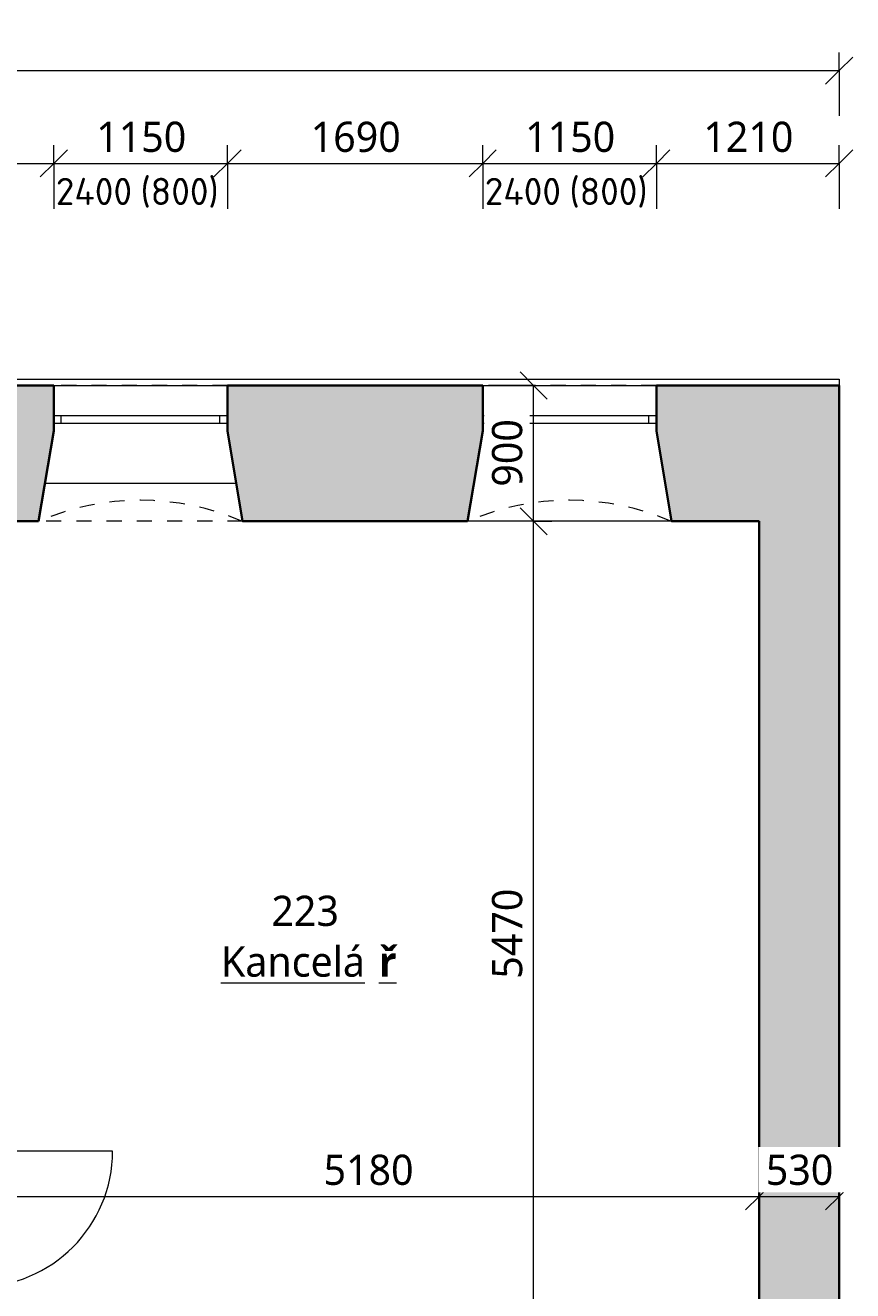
# Model space of a CAD drawing. Header units: metres. Extents: x -2.8 to 41.5, y -4.4 to 31.
# Tile 22 of 22: x 34.4 to 39.9, y 8.8 to 17.1. Entities that reach past the tile are written whole.
import ezdxf

# ---------------------------------------------------------------- set-up
doc = ezdxf.new("R2010")
doc.units = ezdxf.units.M
doc.linetypes.add('AV - Cerch_ 1 tecka 2mm', pattern=[0.004, 0.002, -0.001, 0, -0.001])
doc.layers.add('AV-KOTY', color=5, linetype='Continuous', lineweight=13, true_color=0x0000ff)
doc.layers.add('AV-MISTNOSTI', color=5, linetype='Continuous', lineweight=5, true_color=0x0000ff)
for name, color, linetype, lineweight in [('AV-KOTY-100', 7, 'Continuous', 5), ('AV-SRAFY', 7, 'Continuous', 35), ('AV-STAVBA', 7, 'Continuous', 18)]:
    doc.layers.add(name, color=color, linetype=linetype, lineweight=lineweight)
doc.styles.add('ISOCPEUR', font='isocpeur.ttf', dxfattribs={"height": 0.18})
doc.styles.add('Trebuchet MS', font='trebuc.ttf', dxfattribs={"height": 0.2})
doc.styles.add('Trebuchet MS_B', font='trebuc.ttf', dxfattribs={"height": 0.2})
doc.dimstyles.new('2_mm_-_O_-_Blue_-_mm_-_zaokrouhlena', dxfattribs={"dimscale": 0.3048, "dimtxt": 0.20619, "dimasz": 0.590551, "dimexe": 0.393701, "dimexo": 0.0625, "dimgap": 0.065617, "dimtad": 1, "dimdec": 0, "dimlfac": 1000, "dimrnd": 10, "dimzin": 0, "dimdsep": 46, "dimtxsty": 'Trebuchet MS', "dimblk1": 'OBLIQUE', "dimblk2": 'OBLIQUE', "dimsah": 1, "dimcen": 0.09, "dimazin": 0, "dimtfac": 1, "dimtdec": 4, "dimtix": 1, "dimtmove": 0, "dimatfit": 3, "dimfxl": 0.984252, "dimfxlon": 1, "dimtvp": 1, "dimtfill": 1, "dimtolj": 1, "dimtzin": 0, "dimarcsym": 2})

# ---------------------------------------------------------------- blocks, each defined once
blk = doc.blocks.new('DO_1-P_Ocel_ - 900x1970_150-987210-2NP')
at = {"layer": 'AV-STAVBA'}
for p, q in [((-0.45, 0.975), (-0.45, 0.075)), ((-0.45, 0.075), (0.45, 0.075)), ((-0.45, -0.075), (0.45, -0.075))]:
    blk.add_line(p, q, dxfattribs=at)
at = {"layer": 'AV-STAVBA', "linetype": 'AV - Cerch_ 1 tecka 2mm'}
for p, q in [((-0.5, 0.075), (0.5, 0.075)), ((-0.45, 0.075), (0.45, 0.075)), ((-0.5, -0.075), (0.5, -0.075)), ((-0.45, -0.075), (0.45, -0.075))]:
    blk.add_line(p, q, dxfattribs=at)
at = {"layer": 'AV-STAVBA', "lineweight": 35}
for p, q in [((-0.45, 0.075), (-0.5, 0.075)), ((-0.5, 0.075), (-0.5, -0.075)), ((-0.45, -0.075), (-0.45, 0.075)), ((0.5, 0.075), (0.45, 0.075)), ((0.45, 0.075), (0.45, -0.075)), ((0.5, -0.075), (0.5, 0.075)), ((-0.5, -0.075), (-0.45, -0.075)), ((0.45, -0.075), (0.5, -0.075))]:
    blk.add_line(p, q, dxfattribs=at)
at = {"layer": 'AV-STAVBA'}
blk.add_arc((-0.45, 0.075), 0.9, 0, 90, dxfattribs=at)
blk = doc.blocks.new('WI_2-2_bez středního sloupku_s příčlemi - 1150x2400-1162495-2NP')
at = {"layer": 'AV-STAVBA'}
for p, q in [((-0.575, 0.2), (-0.575, 0.25)), ((-0.575, 0.25), (0.575, 0.25)), ((-0.575, 0.2), (0.575, 0.2)), ((-0.525, 0.2), (-0.525, 0.25)), ((0.525, 0.2), (0.525, 0.25)), ((0.575, 0.2), (0.575, 0.25))]:
    blk.add_line(p, q, dxfattribs=at)
blk = doc.blocks.new('GM_Nika_zkosené ostění - v900-1163113-2NP')
at = {"layer": 'AV-STAVBA', "linetype": 'AV - Cerch_ 1 tecka 2mm', "lineweight": 13}
blk.add_line((-0.55, 0.45), (0.8, 0.45), dxfattribs=at)
blk = doc.blocks.new('GM_Nika se zkoseným ostěním a klenutým nadpražím - 1150x2500_600-1162731-2NP')
at = {"layer": 'AV-STAVBA', "linetype": 'AV - Cerch_ 1 tecka 2mm', "lineweight": 13}
for p, q in [((0.575, 0.45), (-0.575, 0.45)), ((0.675, -0.45), (-0.675, -0.45))]:
    blk.add_line(p, q, dxfattribs=at)
blk.add_arc((0, -2.0137), 1.7031, 66.65103, 113.34897, dxfattribs=at)
blk = doc.blocks.new('Řísma 2NP_ vnitroblok - Řísma 2NP_ vnitroblok-1646675-2NP')
at = {"layer": 'AV-STAVBA'}
for p, q in [((25.2351, 14.789), (39.7648, 14.789)), ((39.7648, 14.789), (39.7648, 14.7482))]:
    blk.add_line(p, q, dxfattribs=at)
blk = doc.blocks.new('DIMBLOCK36-2NP')
at = {"layer": 'AV-KOTY-100', "color": 5, "true_color": 0x0000ff}
for p, q in [((34.0548, 9.378), (34.0548, 9.678)), ((39.2348, 9.378), (39.2348, 9.678)), ((34.0548, 9.378), (34.1448, 9.468)), ((39.2348, 9.378), (39.3248, 9.468)), ((34.0548, 9.378), (33.9648, 9.288)), ((34.0548, 9.378), (39.2348, 9.378)), ((34.0548, 9.378), (34.0548, 9.258)), ((39.2348, 9.378), (39.1448, 9.288)), ((39.2348, 9.378), (39.2348, 9.258))]:
    blk.add_line(p, q, dxfattribs=at)
at = {"layer": 'AV-KOTY-100', "color": 0, "insert": (36.3513, 9.6539), "char_height": 0.2, "width": 0.704541, "attachment_point": 1, "line_spacing_factor": 1.048425, "style": 'Trebuchet MS', "bg_fill": 3, "box_fill_scale": 1.25, "bg_fill_color": 256, "bg_fill_true_color": 13158600, "bg_fill_transparency": 0}
blk.add_mtext('5180', dxfattribs=at)
blk = doc.blocks.new('_Oblique')
at = {"color": 0, "linetype": 'ByBlock', "lineweight": -2}
blk.add_line((-0.5, -0.5), (0.5, 0.5), dxfattribs=at)
blk = doc.blocks.new('DIMBLOCK37-2NP')
at = {"layer": 'AV-KOTY-100', "color": 5, "true_color": 0x0000ff}
for p, q in [((39.2348, 9.378), (39.2348, 9.678)), ((39.7648, 9.378), (39.7648, 9.678)), ((39.2348, 9.378), (39.3248, 9.468)), ((39.7648, 9.378), (39.8548, 9.468)), ((39.2348, 9.378), (39.1448, 9.288)), ((39.2348, 9.378), (39.7648, 9.378)), ((39.2348, 9.378), (39.2348, 9.258)), ((39.7648, 9.378), (39.6748, 9.288)), ((39.7648, 9.378), (39.7648, 9.258))]:
    blk.add_line(p, q, dxfattribs=at)
at = {"layer": 'AV-KOTY-100', "color": 0, "insert": (39.2796, 9.6539), "char_height": 0.2, "width": 0.528406, "attachment_point": 1, "line_spacing_factor": 1.048425, "style": 'Trebuchet MS', "bg_fill": 3, "box_fill_scale": 1.25, "bg_fill_color": 256, "bg_fill_true_color": 13158600, "bg_fill_transparency": 0}
blk.add_mtext('530', dxfattribs=at)
blk = doc.blocks.new('DIMBLOCK96-2NP')
at = {"layer": 'AV-KOTY-100', "color": 5, "true_color": 0x0000ff}
for p, q in [((33.4048, 16.2186), (33.4048, 16.3386)), ((33.4048, 16.2186), (33.4948, 16.3086)), ((34.5648, 16.2186), (34.5648, 16.3386)), ((34.5648, 16.2186), (34.6548, 16.3086)), ((33.4048, 16.2186), (33.3148, 16.1286)), ((33.4048, 16.2186), (34.5648, 16.2186)), ((33.4048, 16.2186), (33.4048, 15.9186)), ((34.5648, 16.2186), (34.4748, 16.1286)), ((34.5648, 16.2186), (34.5648, 15.9186))]:
    blk.add_line(p, q, dxfattribs=at)
at = {"layer": 'AV-KOTY-100', "color": 0, "insert": (33.6913, 16.4946), "char_height": 0.2, "width": 0.704541, "attachment_point": 1, "line_spacing_factor": 1.048425, "style": 'Trebuchet MS', "bg_fill": 3, "box_fill_scale": 1.25, "bg_fill_color": 256, "bg_fill_true_color": 13158600, "bg_fill_transparency": 0}
blk.add_mtext('1160', dxfattribs=at)
blk = doc.blocks.new('DIMBLOCK97-2NP')
at = {"layer": 'AV-KOTY-100', "color": 5, "true_color": 0x0000ff}
for p, q in [((34.5648, 16.2186), (34.5648, 16.3386)), ((34.5648, 16.2186), (34.6548, 16.3086)), ((35.7148, 16.2186), (35.7148, 16.3386)), ((35.7148, 16.2186), (35.8048, 16.3086)), ((34.5648, 16.2186), (34.4748, 16.1286)), ((34.5648, 16.2186), (35.7148, 16.2186)), ((34.5648, 16.2186), (34.5648, 15.9186)), ((35.7148, 16.2186), (35.6248, 16.1286)), ((35.7148, 16.2186), (35.7148, 15.9186))]:
    blk.add_line(p, q, dxfattribs=at)
at = {"layer": 'AV-KOTY-100', "color": 0, "insert": (34.8463, 16.4946), "char_height": 0.2, "width": 0.704541, "attachment_point": 1, "line_spacing_factor": 1.048425, "style": 'Trebuchet MS', "bg_fill": 3, "box_fill_scale": 1.25, "bg_fill_color": 256, "bg_fill_true_color": 13158600, "bg_fill_transparency": 0}
blk.add_mtext('1150', dxfattribs=at)
blk = doc.blocks.new('DIMBLOCK98-2NP')
at = {"layer": 'AV-KOTY-100', "color": 5, "true_color": 0x0000ff}
for p, q in [((35.7148, 16.2186), (35.7148, 16.3386)), ((35.7148, 16.2186), (35.8048, 16.3086)), ((37.4048, 16.2186), (37.4048, 16.3386)), ((37.4048, 16.2186), (37.4948, 16.3086)), ((35.7148, 16.2186), (35.6248, 16.1286)), ((35.7148, 16.2186), (37.4048, 16.2186)), ((35.7148, 16.2186), (35.7148, 15.9186)), ((37.4048, 16.2186), (37.3148, 16.1286)), ((37.4048, 16.2186), (37.4048, 15.9186))]:
    blk.add_line(p, q, dxfattribs=at)
at = {"layer": 'AV-KOTY-100', "color": 0, "insert": (36.2663, 16.4946), "char_height": 0.2, "width": 0.704541, "attachment_point": 1, "line_spacing_factor": 1.048425, "style": 'Trebuchet MS', "bg_fill": 3, "box_fill_scale": 1.25, "bg_fill_color": 256, "bg_fill_true_color": 13158600, "bg_fill_transparency": 0}
blk.add_mtext('1690', dxfattribs=at)
blk = doc.blocks.new('DIMBLOCK99-2NP')
at = {"layer": 'AV-KOTY-100', "color": 5, "true_color": 0x0000ff}
for p, q in [((37.4048, 16.2186), (37.4048, 16.3386)), ((37.4048, 16.2186), (37.4948, 16.3086)), ((38.5548, 16.2186), (38.5548, 16.3386)), ((38.5548, 16.2186), (38.6448, 16.3086)), ((37.4048, 16.2186), (37.3148, 16.1286)), ((37.4048, 16.2186), (38.5548, 16.2186)), ((37.4048, 16.2186), (37.4048, 15.9186)), ((38.5548, 16.2186), (38.4648, 16.1286)), ((38.5548, 16.2186), (38.5548, 15.9186))]:
    blk.add_line(p, q, dxfattribs=at)
at = {"layer": 'AV-KOTY-100', "color": 0, "insert": (37.6863, 16.4946), "char_height": 0.2, "width": 0.704541, "attachment_point": 1, "line_spacing_factor": 1.048425, "style": 'Trebuchet MS', "bg_fill": 3, "box_fill_scale": 1.25, "bg_fill_color": 256, "bg_fill_true_color": 13158600, "bg_fill_transparency": 0}
blk.add_mtext('1150', dxfattribs=at)
blk = doc.blocks.new('DIMBLOCK100-2NP')
at = {"layer": 'AV-KOTY-100', "color": 5, "true_color": 0x0000ff}
for p, q in [((38.5548, 16.2186), (38.5548, 16.3386)), ((38.5548, 16.2186), (38.6448, 16.3086)), ((39.7648, 16.2186), (39.7648, 16.3386)), ((39.7648, 16.2186), (39.8548, 16.3086)), ((38.5548, 16.2186), (38.4648, 16.1286)), ((38.5548, 16.2186), (39.7648, 16.2186)), ((38.5548, 16.2186), (38.5548, 15.9186)), ((39.7648, 16.2186), (39.6748, 16.1286)), ((39.7648, 16.2186), (39.7648, 15.9186))]:
    blk.add_line(p, q, dxfattribs=at)
at = {"layer": 'AV-KOTY-100', "color": 0, "insert": (38.8663, 16.4946), "char_height": 0.2, "width": 0.704541, "attachment_point": 1, "line_spacing_factor": 1.048425, "style": 'Trebuchet MS', "bg_fill": 3, "box_fill_scale": 1.25, "bg_fill_color": 256, "bg_fill_true_color": 13158600, "bg_fill_transparency": 0}
blk.add_mtext('1210', dxfattribs=at)
blk = doc.blocks.new('DIMBLOCK121-2NP')
at = {"layer": 'AV-KOTY-100', "color": 5, "true_color": 0x0000ff}
for p, q in [((37.7423, 13.8482), (37.6523, 13.9382)), ((37.7423, 13.8482), (37.4423, 13.8482)), ((37.7423, 8.3782), (37.7423, 13.8482)), ((37.7423, 13.8482), (37.8323, 13.7582)), ((37.7423, 13.8482), (37.8623, 13.8482)), ((37.7423, 8.3782), (37.6523, 8.4682)), ((37.7423, 8.3782), (37.4423, 8.3782)), ((37.7423, 8.3782), (37.8323, 8.2882)), ((37.7423, 8.3782), (37.8623, 8.3782))]:
    blk.add_line(p, q, dxfattribs=at)
at = {"layer": 'AV-KOTY-100', "color": 0, "insert": (37.4664, 10.8196), "char_height": 0.2, "width": 0.704541, "attachment_point": 1, "rotation": 90, "line_spacing_factor": 1.048425, "style": 'Trebuchet MS', "bg_fill": 3, "box_fill_scale": 1.25, "bg_fill_color": 256, "bg_fill_true_color": 13158600, "bg_fill_transparency": 0}
blk.add_mtext('5470', dxfattribs=at)
blk = doc.blocks.new('DIMBLOCK122-2NP')
at = {"layer": 'AV-KOTY-100', "color": 5, "true_color": 0x0000ff}
for p, q in [((37.7423, 14.7482), (37.6523, 14.8382)), ((37.7423, 14.7482), (37.4423, 14.7482)), ((37.7423, 13.8482), (37.7423, 14.7482)), ((37.7423, 14.7482), (37.8323, 14.6582)), ((37.7423, 14.7482), (37.8623, 14.7482)), ((37.7423, 13.8482), (37.6523, 13.9382)), ((37.7423, 13.8482), (37.4423, 13.8482)), ((37.7423, 13.8482), (37.8323, 13.7582)), ((37.7423, 13.8482), (37.8623, 13.8482))]:
    blk.add_line(p, q, dxfattribs=at)
at = {"layer": 'AV-KOTY-100', "color": 0, "insert": (37.4664, 14.078), "char_height": 0.2, "width": 0.528406, "attachment_point": 1, "rotation": 90, "line_spacing_factor": 1.048425, "style": 'Trebuchet MS', "bg_fill": 3, "box_fill_scale": 1.25, "bg_fill_color": 256, "bg_fill_true_color": 13158600, "bg_fill_transparency": 0}
blk.add_mtext('900', dxfattribs=at)
blk = doc.blocks.new('DIMBLOCK137-2NP')
at = {"layer": 'AV-KOTY-100', "color": 5, "true_color": 0x0000ff}
for p, q in [((6.1548, 16.833), (6.1548, 17.133)), ((39.7648, 16.833), (39.7648, 16.953)), ((6.1548, 16.833), (6.2448, 16.923)), ((39.7648, 16.833), (39.8548, 16.923)), ((6.1548, 16.833), (6.0648, 16.743)), ((6.1548, 16.833), (39.7648, 16.833)), ((6.1548, 16.833), (6.1548, 16.713)), ((39.7648, 16.833), (39.6748, 16.743)), ((39.7648, 16.833), (39.7648, 16.533))]:
    blk.add_line(p, q, dxfattribs=at)
at = {"layer": 'AV-KOTY-100', "color": 0, "insert": (22.5929, 17.1089), "char_height": 0.2, "width": 0.880677, "attachment_point": 1, "line_spacing_factor": 1.048425, "style": 'Trebuchet MS', "bg_fill": 3, "box_fill_scale": 1.25, "bg_fill_color": 256, "bg_fill_true_color": 13158600, "bg_fill_transparency": 0}
blk.add_mtext('33610', dxfattribs=at)

msp = doc.modelspace()

# ---------------------------------------------------------------- hatches: boundary and pattern name
at = {"layer": 'AV-SRAFY', "lineweight": 5}
h = msp.add_hatch(color=256, dxfattribs=at)
h.paths.add_polyline_path([(24.9848, 13.8482), (25.7148, 13.8482), (25.7148, 14.7482), (24.8448, 14.7482), (24.8448, 13.8482)])
h.paths.add_polyline_path([(35.8148, 13.8482), (37.3048, 13.8482), (37.4048, 14.4482), (37.4048, 14.7482), (35.7148, 14.7482), (35.7148, 14.4484)])
h.paths.add_polyline_path([(31.2348, 13.8482), (32.1548, 13.8482), (32.2548, 14.4484), (32.2548, 14.7482), (30.4048, 14.7482), (30.4048, 14.4484), (30.5048, 13.8482), (30.6901, 13.8482)])
h.paths.add_polyline_path([(39.2348, 13.8482), (39.2348, 14.7482), (38.5548, 14.7482), (38.5548, 14.4482), (38.6548, 13.8482)])
h.paths.add_polyline_path([(34.0548, 13.8482), (34.4648, 13.8482), (34.5648, 14.4484), (34.5648, 14.7482), (33.4048, 14.7482), (33.4048, 14.4484), (33.5048, 13.8482), (33.9048, 13.8482)])
h.paths.add_polyline_path([(24.1148, 13.8482), (24.3948, 13.8482), (24.3948, 14.7482), (24.0648, 14.7482), (24.0648, 13.8482)])
h.paths.add_polyline_path([(27.6148, 13.8482), (29.1548, 13.8482), (29.2548, 14.4484), (29.2548, 14.7482), (27.5148, 14.7482), (27.5148, 13.8482)])
at = {"layer": 'AV-SRAFY', "lineweight": 18}
msp.add_hatch(color=256, dxfattribs=at).paths.add_polyline_path([(39.689, 0.8282), (39.7648, 0.8282), (39.7648, 14.7482), (39.2348, 14.7482), (39.2348, 0.8282)])

# ---------------------------------------------------------------- linework, layer by layer
at = {"layer": 'AV-STAVBA', "lineweight": 35}
for p, q in [((33.4048, 14.7482), (34.5648, 14.7482)), ((34.5648, 14.4484), (34.5648, 14.7482)), ((37.4048, 14.7482), (35.7148, 14.7482)), ((35.7148, 14.4484), (35.7148, 14.7482)), ((37.4048, 14.4482), (37.4048, 14.7482)), ((38.5548, 14.7482), (39.7648, 14.7482)), ((38.5548, 14.4482), (38.5548, 14.7482)), ((39.7648, 0.3282), (39.7648, 14.7482)), ((34.4648, 13.8482), (34.5648, 14.4484)), ((35.8148, 13.8482), (35.7148, 14.4484)), ((37.3048, 13.8482), (37.4048, 14.4482)), ((38.6548, 13.8482), (38.5548, 14.4482)), ((34.0548, 13.8482), (34.4648, 13.8482)), ((35.8148, 13.8482), (37.3048, 13.8482)), ((39.2348, 13.8482), (38.6548, 13.8482)), ((39.2348, 13.8482), (39.2348, 8.3782))]:
    msp.add_line(p, q, dxfattribs=at)
at = {"layer": 'AV-STAVBA'}
for p, q in [((34.5648, 14.7482), (35.7148, 14.7482)), ((37.4048, 14.7482), (38.5548, 14.7482)), ((35.7731, 14.0982), (34.5065, 14.0982)), ((38.6548, 13.8482), (37.3048, 13.8482))]:
    msp.add_line(p, q, dxfattribs=at)

# ---------------------------------------------------------------- block references
for name, p in [('Řísma 2NP_ vnitroblok - Řísma 2NP_ vnitroblok-1646675-2NP', (0, 0)), ('WI_2-2_bez středního sloupku_s příčlemi - 1150x2400-1162495-2NP', (35.1398, 14.2982)), ('WI_2-2_bez středního sloupku_s příčlemi - 1150x2400-1162495-2NP', (37.9798, 14.2982))]:
    msp.add_blockref(name, p, dxfattribs=at)
at = {"layer": 'AV-STAVBA', "linetype": 'AV - Cerch_ 1 tecka 2mm', "lineweight": 13}
for p in [(35.1398, 14.2982), (37.9798, 14.2982)]:
    msp.add_blockref('GM_Nika se zkoseným ostěním a klenutým nadpražím - 1150x2500_600-1162731-2NP', p, dxfattribs=at)
at = {"layer": 'AV-STAVBA', "linetype": 'AV - Cerch_ 1 tecka 2mm', "lineweight": 13, "rotation": 180}
msp.add_blockref('GM_Nika_zkosené ostění - v900-1163113-2NP', (35.2648, 14.2982), dxfattribs=at)
at = {"layer": 'AV-STAVBA', "rotation": 269.9999999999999}
msp.add_blockref('DO_1-P_Ocel_ - 900x1970_150-987210-2NP', (33.9798, 9.2282), dxfattribs=at)

# ---------------------------------------------------------------- texts
at = {"layer": 'AV-KOTY', "lineweight": 5, "char_height": 0.18, "width": 0.633333, "attachment_point": 1, "style": 'ISOCPEUR'}
for s, insert in [('2400', (34.5784, 16.1229)), ('(800)', (35.1396, 16.1229)), ('2400', (37.4184, 16.1229)), ('(800)', (37.9796, 16.1229))]:
    msp.add_mtext(s, dxfattribs=dict(at, insert=insert))
at = {"layer": 'AV-MISTNOSTI', "char_height": 0.2, "attachment_point": 1, "style": 'Trebuchet MS_B'}
for s, insert, width in [('223', (36.0059, 11.3689), 0.601266), ('\\LKancelá', (35.6719, 11.0326), 1.266666), ('\\L\\fTrebuchet MS|b1|i0|c238|p34|;\\Lř', (36.717, 11.0326), 0.144304)]:
    msp.add_mtext(s, dxfattribs=dict(at, insert=insert, width=width))

# ---------------------------------------------------------------- next in the draw order: dimensions: what is measured, and where the dimension line sits
at = {"layer": 'AV-KOTY', "lineweight": 5}
for base, p1, p2, override, picture, middle in [((34.5648, 16.2186), (33.4048, 15.9186), (34.5648, 15.9186), {"dimpost": '<>', "dimfxl": 1.16}, 'DIMBLOCK96-2NP', (33.9848, 16.3407)), ((39.2348, 9.378), (34.0548, 9.678), (39.2348, 9.678), {"dimpost": '<>', "dimfxl": 5.18}, 'DIMBLOCK36-2NP', (36.6448, 9.4997))]:
    dim = msp.add_linear_dim(base=base, p1=p1, p2=p2, dimstyle='2_mm_-_O_-_Blue_-_mm_-_zaokrouhlena', override=override, dxfattribs=at)
    dim.commit()
    dim.dimension.update_dxf_attribs({"geometry": picture, "text_midpoint": middle})

# ---------------------------------------------------------------- next in the draw order: dimensions: what is measured, and where the dimension line sits
for base, p1, p2, override, picture, middle in [((35.7148, 16.2186), (34.5648, 15.9186), (35.7148, 15.9186), {"dimpost": '<>', "dimfxl": 1.15}, 'DIMBLOCK97-2NP', (35.1398, 16.3404)), ((39.7648, 9.378), (39.2348, 9.678), (39.7648, 9.678), {"dimpost": '<>', "dimfxl": 0.53}, 'DIMBLOCK37-2NP', (39.4998, 9.4997))]:
    dim = msp.add_linear_dim(base=base, p1=p1, p2=p2, dimstyle='2_mm_-_O_-_Blue_-_mm_-_zaokrouhlena', override=override, dxfattribs=at)
    dim.commit()
    dim.dimension.update_dxf_attribs({"geometry": picture, "text_midpoint": middle})
dim = msp.add_linear_dim(base=(37.7423, 13.8482), p1=(37.4423, 8.3782), p2=(37.4423, 13.8482), angle=90, dimstyle='2_mm_-_O_-_Blue_-_mm_-_zaokrouhlena', override={"dimpost": '<>', "dimfxl": 5.47}, dxfattribs=at)
dim.commit()
dim.dimension.update_dxf_attribs({"geometry": 'DIMBLOCK121-2NP', "text_midpoint": (37.6206, 11.1132)})

# ---------------------------------------------------------------- next in the draw order: dimensions: what is measured, and where the dimension line sits
dim = msp.add_linear_dim(base=(37.4048, 16.2186), p1=(35.7148, 15.9186), p2=(37.4048, 15.9186), dimstyle='2_mm_-_O_-_Blue_-_mm_-_zaokrouhlena', override={"dimpost": '<>', "dimfxl": 1.69}, dxfattribs=at)
dim.commit()
dim.dimension.update_dxf_attribs({"geometry": 'DIMBLOCK98-2NP', "text_midpoint": (36.5598, 16.3407)})
dim = msp.add_linear_dim(base=(37.7423, 14.7482), p1=(37.4423, 13.8482), p2=(37.4423, 14.7482), angle=90, dimstyle='2_mm_-_O_-_Blue_-_mm_-_zaokrouhlena', override={"dimpost": '<>', "dimfxl": 0.9}, dxfattribs=at)
dim.commit()
dim.dimension.update_dxf_attribs({"geometry": 'DIMBLOCK122-2NP', "text_midpoint": (37.6202, 14.2982)})

# ---------------------------------------------------------------- next in the draw order: dimensions: what is measured, and where the dimension line sits
dim = msp.add_linear_dim(base=(38.5548, 16.2186), p1=(37.4048, 15.9186), p2=(38.5548, 15.9186), dimstyle='2_mm_-_O_-_Blue_-_mm_-_zaokrouhlena', override={"dimpost": '<>', "dimfxl": 1.15}, dxfattribs=at)
dim.commit()
dim.dimension.update_dxf_attribs({"geometry": 'DIMBLOCK99-2NP', "text_midpoint": (37.9798, 16.3404)})

# ---------------------------------------------------------------- next in the draw order: dimensions: what is measured, and where the dimension line sits
dim = msp.add_linear_dim(base=(39.7648, 16.2186), p1=(38.5548, 15.9186), p2=(39.7648, 15.9186), dimstyle='2_mm_-_O_-_Blue_-_mm_-_zaokrouhlena', override={"dimpost": '<>', "dimfxl": 1.21}, dxfattribs=at)
dim.commit()
dim.dimension.update_dxf_attribs({"geometry": 'DIMBLOCK100-2NP', "text_midpoint": (39.1598, 16.3404)})

# ---------------------------------------------------------------- next in the draw order: dimensions: what is measured, and where the dimension line sits
dim = msp.add_linear_dim(base=(39.7648, 16.833), p1=(6.1548, 17.133), p2=(39.7648, 16.533), dimstyle='2_mm_-_O_-_Blue_-_mm_-_zaokrouhlena', override={"dimpost": '<>', "dimfxl": 33.615355}, dxfattribs=at)
dim.commit()
dim.dimension.update_dxf_attribs({"geometry": 'DIMBLOCK137-2NP', "text_midpoint": (22.9598, 16.9551)})

doc.saveas('drawing.dxf')
